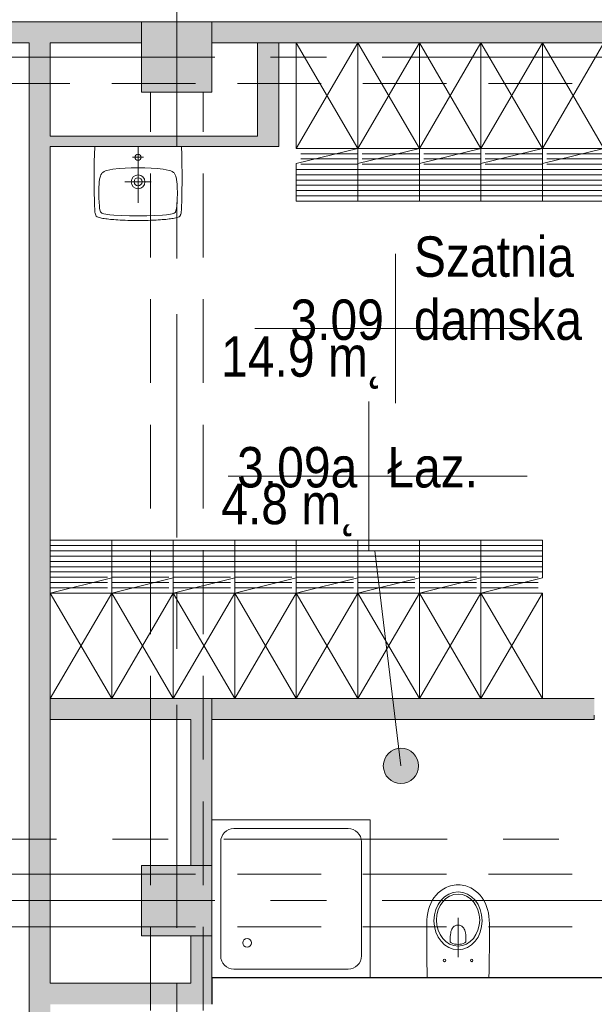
# Model space of a CAD drawing. Header units: centimetres. Extents: x -1737 to 22393, y -8842 to 3838.
# Tile 103 of 167: x -102 to 225, y 2269 to 2830. Entities that reach past the tile are written whole.
import ezdxf

# ---------------------------------------------------------------- set-up
doc = ezdxf.new("R2010")
doc.units = ezdxf.units.CM
doc.linetypes.add('Oś', pattern=[222.25, 127, -31.75, 31.75, -31.75])
doc.linetypes.add('Ukryte', pattern=[71.438, 47.625, -23.813])
for name, color, linetype, lineweight in [('A-AREA-IDEN', 2, 'Continuous', 13), ('A-DETL-HDLN', 90, 'Ukryte', 9), ('A-DETL-THIN', 151, 'Continuous', 9), ('A-WALL', 113, 'Continuous', 13), ('A-WALL-PATT', 111, 'Continuous', 13), ('I-FURN', 30, 'Continuous', 9), ('P-SANR-FIXT', 6, 'Continuous', 9), ('S-COLS', 52, 'Continuous', 13), ('S-GRID', 1, 'Continuous', 13)]:
    doc.layers.add(name, color=color, linetype=linetype, lineweight=lineweight)
doc.styles.add('Arial_7', font='arial.ttf', dxfattribs={"width": 0.85, "height": 23})

# ---------------------------------------------------------------- blocks, each defined once
blk = doc.blocks.new('M_Concrete-Square-Column - 400 x 400mm-1512407-3_piętro I __3_90 m_ - stan projektowany')
at = {"layer": 'S-COLS', "lineweight": 9}
blk.add_hatch(color=253, dxfattribs=at).paths.add_polyline_path([(20, -20), (20, 20), (-20, 20), (-20, -20), (11, -20)], flags=0)
for p, q in [((20, 20), (-20, 20)), ((-20, 20), (-20, -20)), ((20, -20), (20, 20)), ((-20, -20), (20, -20))]:
    blk.add_line(p, q, dxfattribs=at)
blk = doc.blocks.new('szafki szatniowe - szafki z siedziskiem-2320050-3_piętro I __3_90 m_ - stan projektowany')
at = {"layer": 'I-FURN'}
for p, q in [((-17.5, 90), (17.5, 90)), ((17.5, 90), (52.5, 90)), ((17.5, 60), (17.5, 90)), ((17.5, 90), (17.5, 68.63)), ((52.5, 90), (87.5, 90)), ((52.5, 60), (52.5, 90)), ((52.5, 90), (52.5, 68.63)), ((87.5, 90), (122.5, 90)), ((87.5, 60), (87.5, 90)), ((87.5, 90), (87.5, 68.63)), ((122.5, 90), (157.5, 90)), ((122.5, 60), (122.5, 90)), ((122.5, 90), (122.5, 68.63)), ((157.5, 90), (192.5, 90)), ((157.5, 60), (157.5, 90)), ((157.5, 90), (157.5, 68.63)), ((192.5, 90), (227.5, 90)), ((192.5, 60), (192.5, 90)), ((192.5, 90), (192.5, 68.63)), ((227.5, 90), (262.5, 90)), ((227.5, 60), (227.5, 90)), ((227.5, 90), (227.5, 68.63)), ((262.5, 90), (262.5, 68.63)), ((17.5, 87), (-17.5, 87)), ((52.5, 87), (17.5, 87)), ((87.5, 87), (52.5, 87)), ((122.5, 87), (87.5, 87)), ((157.5, 87), (122.5, 87)), ((192.5, 87), (157.5, 87)), ((227.5, 87), (192.5, 87)), ((262.5, 87), (227.5, 87)), ((17.5, 84), (-17.5, 84)), ((17.5, 81), (-17.5, 81)), ((52.5, 84), (17.5, 84)), ((52.5, 81), (17.5, 81)), ((87.5, 84), (52.5, 84)), ((87.5, 81), (52.5, 81)), ((122.5, 84), (87.5, 84)), ((122.5, 81), (87.5, 81)), ((157.5, 84), (122.5, 84)), ((157.5, 81), (122.5, 81)), ((192.5, 84), (157.5, 84)), ((192.5, 81), (157.5, 81)), ((227.5, 84), (192.5, 84)), ((227.5, 81), (192.5, 81)), ((262.5, 84), (227.5, 84)), ((262.5, 81), (227.5, 81)), ((17.5, 78), (-17.5, 78)), ((17.5, 75), (-17.5, 75)), ((52.5, 78), (17.5, 78)), ((52.5, 75), (17.5, 75)), ((87.5, 78), (52.5, 78)), ((87.5, 75), (52.5, 75)), ((122.5, 78), (87.5, 78)), ((122.5, 75), (87.5, 75)), ((157.5, 78), (122.5, 78)), ((157.5, 75), (122.5, 75)), ((192.5, 78), (157.5, 78)), ((192.5, 75), (157.5, 75)), ((227.5, 78), (192.5, 78)), ((227.5, 75), (192.5, 75)), ((262.5, 78), (227.5, 78)), ((262.5, 75), (227.5, 75)), ((17.5, 72), (-17.5, 72)), ((15, 69), (-17.5, 69)), ((-17.5, 60), (17.5, 68.63)), ((52.5, 72), (17.5, 72)), ((50, 69), (17.5, 69)), ((17.5, 60), (52.5, 68.63)), ((87.5, 72), (52.5, 72)), ((85, 69), (52.5, 69)), ((52.5, 60), (87.5, 68.63)), ((122.5, 72), (87.5, 72)), ((120, 69), (87.5, 69)), ((87.5, 60), (122.5, 68.63)), ((157.5, 72), (122.5, 72)), ((155, 69), (122.5, 69)), ((122.5, 60), (157.5, 68.63)), ((192.5, 72), (157.5, 72)), ((190, 69), (157.5, 69)), ((157.5, 60), (192.5, 68.63)), ((227.5, 72), (192.5, 72)), ((225, 69), (192.5, 69)), ((192.5, 60), (227.5, 68.63)), ((262.5, 72), (227.5, 72)), ((260, 69), (227.5, 69)), ((227.5, 60), (262.5, 68.63)), ((15, 66), (-17.5, 66)), ((15, 63), (-17.5, 63)), ((50, 66), (17.5, 66)), ((50, 63), (17.5, 63)), ((85, 66), (52.5, 66)), ((85, 63), (52.5, 63)), ((120, 66), (87.5, 66)), ((120, 63), (87.5, 63)), ((155, 66), (122.5, 66)), ((155, 63), (122.5, 63)), ((190, 66), (157.5, 66)), ((190, 63), (157.5, 63)), ((225, 66), (192.5, 66)), ((225, 63), (192.5, 63)), ((260, 66), (227.5, 66)), ((260, 63), (227.5, 63)), ((17.5, 0), (-17.5, 60)), ((17.5, 60), (-17.5, 0)), ((-17.5, 60), (17.5, 60)), ((52.5, 0), (17.5, 60)), ((52.5, 60), (17.5, 0)), ((17.5, 60), (52.5, 60)), ((17.5, 0), (17.5, 60)), ((17.5, 60), (17.5, 0)), ((87.5, 0), (52.5, 60)), ((87.5, 60), (52.5, 0)), ((52.5, 60), (87.5, 60)), ((52.5, 0), (52.5, 60)), ((52.5, 60), (52.5, 0)), ((122.5, 0), (87.5, 60)), ((122.5, 60), (87.5, 0)), ((87.5, 60), (122.5, 60)), ((87.5, 0), (87.5, 60)), ((87.5, 60), (87.5, 0)), ((157.5, 0), (122.5, 60)), ((157.5, 60), (122.5, 0)), ((122.5, 60), (157.5, 60)), ((122.5, 0), (122.5, 60)), ((122.5, 60), (122.5, 0)), ((192.5, 0), (157.5, 60)), ((192.5, 60), (157.5, 0)), ((157.5, 60), (192.5, 60)), ((157.5, 0), (157.5, 60)), ((157.5, 60), (157.5, 0)), ((227.5, 0), (192.5, 60)), ((227.5, 60), (192.5, 0)), ((192.5, 60), (227.5, 60)), ((192.5, 0), (192.5, 60)), ((192.5, 60), (192.5, 0)), ((262.5, 0), (227.5, 60)), ((262.5, 60), (227.5, 0)), ((227.5, 60), (262.5, 60)), ((227.5, 0), (227.5, 60)), ((227.5, 60), (227.5, 0)), ((262.5, 60), (262.5, 0))]:
    blk.add_line(p, q, dxfattribs=at)
blk = doc.blocks.new('brodzik natryskowy prostokątny1 - 90x90-V11-3_piętro I __3_90 m_ - stan projektowany')
at = {"layer": 'P-SANR-FIXT'}
for p, q in [((-70, -70), (-70, 20)), ((-57.5, 15), (7.5, 15)), ((-65, -57.5), (-65, 7.5)), ((15, 7.5), (15, -57.5)), ((7.5, -65), (-57.5, -65)), ((20, -70), (-70, -70))]:
    blk.add_line(p, q, dxfattribs=at)
blk.add_circle((0, 0), 2.5, dxfattribs=at)
for centre, start, end in [((-57.5, 7.5), 90, 180), ((7.5, 7.5), 360, 90), ((-57.5, -57.5), 180, 270), ((7.5, -57.5), 270, 0)]:
    blk.add_arc(centre, 7.5, start, end, dxfattribs=at)
blk = doc.blocks.new('Miska ustępowa Nova Pro - Type 1-2318455-3_piętro I __3_90 m_ - stan projektowany')
at = {"layer": 'P-SANR-FIXT'}
for p, q in [((1.98, 56.53), (1.27, 55.89)), ((2.72, 57.12), (1.98, 56.53)), ((3.54, 57.69), (2.72, 57.12)), ((4.37, 58.21), (3.54, 57.69)), ((5.26, 58.7), (4.37, 58.21)), ((6.17, 59.14), (5.26, 58.7)), ((7.14, 59.54), (6.17, 59.14)), ((8.15, 59.86), (7.14, 59.54)), ((9.18, 60.13), (8.15, 59.86)), ((10.24, 60.33), (9.18, 60.13)), ((11.35, 60.45), (10.24, 60.33)), ((12.51, 60.5), (11.35, 60.45)), ((13.65, 60.45), (12.51, 60.5)), ((14.76, 60.33), (13.65, 60.45)), ((15.82, 60.13), (14.76, 60.33)), ((16.85, 59.86), (15.82, 60.13)), ((17.86, 59.54), (16.85, 59.86)), ((18.83, 59.14), (17.86, 59.54)), ((19.74, 58.7), (18.83, 59.14)), ((20.63, 58.21), (19.74, 58.7)), ((21.46, 57.69), (20.63, 58.21)), ((22.28, 57.12), (21.46, 57.69)), ((23.02, 56.53), (22.28, 57.12)), ((23.73, 55.89), (23.02, 56.53)), ((-2.19, 51.57), (-3.03, 49.94)), ((-1.2, 53.13), (-2.19, 51.57)), ((-0.04, 54.56), (-1.2, 53.13)), ((1.27, 55.89), (-0.04, 54.56)), ((25.04, 54.56), (23.73, 55.89)), ((26.2, 53.13), (25.04, 54.56)), ((27.19, 51.57), (26.2, 53.13)), ((28.03, 49.94), (27.19, 51.57)), ((-4.31, 46.39), (-4.73, 44.49)), ((-3.74, 48.22), (-4.31, 46.39)), ((-3.03, 49.94), (-3.74, 48.22)), ((28.74, 48.22), (28.03, 49.94)), ((29.31, 46.39), (28.74, 48.22)), ((29.75, 44.49), (29.31, 46.39)), ((-5.24, 40.47), (-5.32, 38.35)), ((-5.05, 42.52), (-5.24, 40.47)), ((-4.73, 44.49), (-5.05, 42.52)), ((12.5, 19.27), (12.5, 41.76)), ((30.05, 42.52), (29.75, 44.49)), ((30.24, 40.47), (30.05, 42.52)), ((30.32, 38.35), (30.24, 40.47)), ((-5.32, 38.35), (-5.32, 30.86)), ((8.32, 33.08), (8.47, 33.91)), ((8.47, 33.91), (8.69, 34.65)), ((8.69, 34.65), (8.96, 35.27)), ((8.96, 35.27), (9.26, 35.81)), ((9.26, 35.81), (9.6, 36.26)), ((9.6, 36.26), (9.97, 36.6)), ((9.97, 36.6), (10.37, 36.9)), ((10.37, 36.9), (10.79, 37.14)), ((10.79, 37.14), (11.21, 37.32)), ((11.21, 37.32), (11.62, 37.44)), ((11.62, 37.44), (12.51, 37.54)), ((12.51, 37.54), (13.38, 37.44)), ((13.38, 37.44), (13.8, 37.32)), ((13.8, 37.32), (14.24, 37.14)), ((14.24, 37.14), (14.63, 36.9)), ((14.63, 36.9), (15.03, 36.6)), ((15.03, 36.6), (15.4, 36.26)), ((15.4, 36.26), (15.74, 35.81)), ((15.74, 35.81), (16.04, 35.27)), ((16.04, 35.27), (16.31, 34.65)), ((16.31, 34.65), (16.53, 33.91)), ((16.53, 33.91), (16.71, 33.08)), ((30.32, 30.86), (30.32, 38.35)), ((-5.32, 30.86), (-5.29, 23.28)), ((8.05, 29.8), (8.1, 31.03)), ((8.05, 28.44), (8.05, 29.8)), ((8.1, 28.12), (8.05, 28.44)), ((8.1, 31.03), (8.2, 32.11)), ((8.22, 27.82), (8.1, 28.12)), ((8.2, 32.11), (8.32, 33.08)), ((16.71, 33.08), (16.83, 32.11)), ((16.93, 28.12), (16.78, 27.82)), ((16.83, 32.11), (16.9, 31.03)), ((16.9, 31.03), (16.95, 29.8)), ((16.95, 28.44), (16.93, 28.12)), ((16.95, 29.8), (16.95, 28.44)), ((30.29, 23.28), (30.32, 30.86)), ((-5.29, 23.28), (-5.24, 19.44)), ((8.42, 27.58), (8.22, 27.82)), ((8.67, 27.4), (8.42, 27.58)), ((9.6, 27.06), (8.67, 27.4)), ((10.56, 26.79), (9.6, 27.06)), ((11.53, 26.64), (10.56, 26.79)), ((12.51, 26.59), (11.53, 26.64)), ((13.47, 26.64), (12.51, 26.59)), ((14.44, 26.79), (13.47, 26.64)), ((15.4, 27.06), (14.44, 26.79)), ((16.34, 27.4), (15.4, 27.06)), ((16.58, 27.58), (16.34, 27.4)), ((16.78, 27.82), (16.58, 27.58)), ((30.27, 19.44), (30.29, 23.28)), ((-5.24, 19.44), (-5.2, 15.52)), ((30.22, 15.52), (30.27, 19.44)), ((-5.2, 15.52), (-5.15, 11.54)), ((-5.15, 11.54), (-5.05, 7.5)), ((30.05, 7.5), (30.15, 11.54)), ((30.15, 11.54), (30.22, 15.52))]:
    blk.add_line(p, q, dxfattribs=at)
for centre in [(4.76, 17.5), (20.24, 17.5)]:
    blk.add_circle(centre, 0.752, dxfattribs=at)
for centre, major_axis, ratio in [((12.5, 40.01), (0, 16.5), 0.830338), ((12.5, 40.42), (0, 14.8), 0.83084)]:
    blk.add_ellipse(centre, major_axis=major_axis, ratio=ratio, dxfattribs=at)
blk = doc.blocks.new('Umywalka koło Nova Pro - Pro 50-2032496-3_piętro I __3_90 m_ - stan projektowany')
at = {"layer": 'P-SANR-FIXT'}
for p, q in [((2.3, 44.76), (3.66, 44.84)), ((3.66, 44.84), (2.3, 44.76)), ((3.66, 44.84), (5.12, 44.89)), ((5.12, 44.89), (3.66, 44.84)), ((5.12, 44.89), (6.72, 44.95)), ((6.72, 44.95), (5.12, 44.89)), ((6.72, 44.95), (8.45, 44.97)), ((8.45, 44.97), (6.72, 44.95)), ((8.45, 44.97), (10.4, 45)), ((10.4, 45), (8.45, 44.97)), ((10.4, 45), (14.63, 45)), ((14.63, 45), (10.4, 45)), ((14.63, 45), (16.55, 44.97)), ((16.55, 44.97), (14.63, 45)), ((16.55, 44.97), (18.31, 44.95)), ((18.31, 44.95), (16.55, 44.97)), ((18.31, 44.95), (19.88, 44.89)), ((19.88, 44.89), (18.31, 44.95)), ((19.88, 44.89), (21.34, 44.84)), ((21.34, 44.84), (19.88, 44.89)), ((21.34, 44.84), (22.7, 44.76)), ((22.7, 44.76), (21.34, 44.84)), ((-12.16, 38.58), (-12.14, 39.22)), ((-12.14, 39.22), (-12.08, 39.81)), ((-12.08, 39.81), (-12, 40.37)), ((-12, 40.37), (-11.92, 40.87)), ((-11.92, 40.87), (-11.82, 41.38)), ((-11.82, 41.38), (-11.71, 41.67)), ((-11.6, 41.96), (-11.79, 41.38)), ((-11.71, 41.67), (-11.6, 41.96)), ((-11.6, 41.96), (-11.26, 42.47)), ((-11.26, 42.47), (-11.6, 41.96)), ((-11.26, 42.47), (-10.8, 42.84)), ((-10.8, 42.84), (-11.26, 42.47)), ((-10.8, 42.84), (-10.24, 43.11)), ((-10.24, 43.11), (-10.8, 42.84)), ((-10.24, 43.11), (-9.61, 43.32)), ((-9.61, 43.32), (-10.24, 43.11)), ((-9.61, 43.32), (-8.94, 43.51)), ((-8.94, 43.51), (-9.61, 43.32)), ((-9.21, 39.03), (-9.05, 39.59)), ((-9.05, 39.59), (-8.86, 40.1)), ((-8.94, 43.51), (-8.25, 43.64)), ((-8.25, 43.64), (-8.94, 43.51)), ((-8.86, 40.1), (-8.7, 40.34)), ((-8.7, 40.34), (-8.51, 40.55)), ((-8.51, 40.55), (-8.03, 40.85)), ((-8.25, 43.64), (-7.5, 43.8)), ((-7.5, 43.8), (-8.25, 43.64)), ((-8.03, 40.85), (-7.53, 41.06)), ((-7.53, 41.06), (-6.97, 41.22)), ((-7.5, 43.8), (-6.73, 43.91)), ((-6.73, 43.91), (-7.5, 43.8)), ((-6.97, 41.22), (-5.88, 41.43)), ((-6.73, 43.91), (-5.93, 44.04)), ((-5.93, 44.04), (-6.73, 43.91)), ((-5.93, 44.04), (-5.1, 44.15)), ((-5.1, 44.15), (-5.93, 44.04)), ((-5.88, 41.43), (-3.64, 41.75)), ((-5.1, 44.15), (-4.2, 44.25)), ((-4.2, 44.25), (-5.1, 44.15)), ((-4.2, 44.25), (-3.27, 44.36)), ((-3.27, 44.36), (-4.2, 44.25)), ((-3.64, 41.75), (-1.4, 41.94)), ((-3.27, 44.36), (-2.28, 44.44)), ((-2.28, 44.44), (-3.27, 44.36)), ((-2.28, 44.44), (-1.24, 44.52)), ((-1.24, 44.52), (-2.28, 44.44)), ((-1.4, 41.94), (3.1, 42.18)), ((-1.24, 44.52), (-0.15, 44.63)), ((-0.15, 44.63), (-1.24, 44.52)), ((-0.15, 44.63), (1.05, 44.71)), ((1.05, 44.71), (-0.15, 44.63)), ((1.05, 44.71), (2.3, 44.76)), ((2.3, 44.76), (1.05, 44.71)), ((3.1, 42.18), (7.6, 42.31)), ((7.6, 42.31), (9.86, 42.39)), ((9.86, 42.39), (11.04, 42.42)), ((11.04, 42.42), (11.7, 42.42)), ((11.7, 42.42), (12.5, 42.44)), ((12.5, 42.44), (13.3, 42.42)), ((13.3, 42.42), (13.99, 42.42)), ((13.99, 42.42), (15.14, 42.39)), ((15.14, 42.39), (17.4, 42.31)), ((17.4, 42.31), (21.9, 42.18)), ((21.9, 42.18), (26.4, 41.94)), ((22.7, 44.76), (23.98, 44.71)), ((23.98, 44.71), (22.7, 44.76)), ((23.98, 44.71), (25.15, 44.63)), ((25.15, 44.63), (23.98, 44.71)), ((25.15, 44.63), (26.24, 44.52)), ((26.24, 44.52), (25.15, 44.63)), ((26.24, 44.52), (27.31, 44.44)), ((27.31, 44.44), (26.24, 44.52)), ((26.4, 41.94), (28.64, 41.75)), ((27.31, 44.44), (28.29, 44.36)), ((28.29, 44.36), (27.31, 44.44)), ((28.29, 44.36), (29.23, 44.25)), ((29.23, 44.25), (28.29, 44.36)), ((28.64, 41.75), (30.88, 41.43)), ((29.23, 44.25), (30.1, 44.15)), ((30.1, 44.15), (29.23, 44.25)), ((30.1, 44.15), (30.93, 44.04)), ((30.93, 44.04), (30.1, 44.15)), ((30.88, 41.43), (31.97, 41.22)), ((30.93, 44.04), (31.76, 43.91)), ((31.76, 43.91), (30.93, 44.04)), ((31.76, 43.91), (32.5, 43.8)), ((32.5, 43.8), (31.76, 43.91)), ((31.97, 41.22), (32.53, 41.06)), ((32.5, 43.8), (33.25, 43.64)), ((33.25, 43.64), (32.5, 43.8)), ((32.53, 41.06), (33.06, 40.85)), ((33.06, 40.85), (33.54, 40.55)), ((33.25, 43.64), (33.97, 43.51)), ((33.97, 43.51), (33.25, 43.64)), ((33.54, 40.55), (33.73, 40.34)), ((33.73, 40.34), (33.86, 40.1)), ((33.86, 40.1), (34.07, 39.59)), ((33.97, 43.51), (34.63, 43.32)), ((34.63, 43.32), (33.97, 43.51)), ((34.07, 39.59), (34.21, 39.03)), ((34.63, 43.32), (35.24, 43.11)), ((35.24, 43.11), (34.63, 43.32)), ((35.24, 43.11), (35.8, 42.84)), ((35.8, 42.84), (35.24, 43.11)), ((35.8, 42.84), (36.28, 42.47)), ((36.28, 42.47), (35.8, 42.84)), ((36.28, 42.47), (36.6, 41.96)), ((36.6, 41.96), (36.28, 42.47)), ((36.6, 41.96), (36.82, 41.38)), ((36.82, 41.38), (36.92, 40.87)), ((36.92, 40.87), (37.03, 40.37)), ((37.03, 40.37), (37.08, 39.81)), ((37.08, 39.81), (37.14, 39.22)), ((37.14, 39.22), (37.16, 38.58)), ((-12.35, 33.65), (-12.32, 34.43)), ((-12.35, 32.88), (-12.35, 33.65)), ((-12.32, 34.43), (-12.3, 35.17)), ((-12.3, 35.17), (-12.27, 35.89)), ((-12.27, 35.89), (-12.24, 36.61)), ((-12.24, 36.61), (-12.22, 37.28)), ((-12.22, 37.28), (-12.19, 37.94)), ((-12.19, 37.94), (-12.16, 38.58)), ((-9.79, 32.32), (-9.71, 34.56)), ((-9.71, 34.56), (-9.53, 36.82)), ((-9.53, 36.82), (-9.39, 37.94)), ((-9.39, 37.94), (-9.21, 39.03)), ((12.5, 3), (12.5, 35)), ((34.21, 39.03), (34.39, 37.94)), ((34.39, 37.94), (34.53, 36.82)), ((34.53, 36.82), (34.71, 34.56)), ((34.71, 34.56), (34.82, 32.32)), ((37.16, 38.58), (37.19, 37.94)), ((37.19, 37.94), (37.22, 37.28)), ((37.22, 37.28), (37.24, 36.61)), ((37.24, 36.61), (37.27, 35.89)), ((37.27, 35.89), (37.3, 35.17)), ((37.3, 35.17), (37.32, 34.43)), ((37.32, 34.43), (37.35, 33.65)), ((37.35, 33.65), (37.35, 32.88)), ((-12.46, 27.5), (-12.43, 28.46)), ((-12.43, 29.39), (-12.4, 30.3)), ((-12.43, 28.46), (-12.43, 29.39)), ((-12.4, 30.88), (-12.38, 32.06)), ((-12.4, 30.3), (-12.4, 30.88)), ((-12.38, 32.06), (-12.35, 32.88)), ((-9.84, 30.06), (-9.79, 32.32)), ((-9.76, 25.56), (-9.84, 30.06)), ((34.84, 30.06), (34.76, 25.56)), ((34.82, 32.32), (34.84, 30.06)), ((37.35, 32.88), (37.38, 32.06)), ((37.38, 32.06), (37.4, 30.88)), ((37.4, 30.88), (37.43, 30.3)), ((37.43, 30.3), (37.43, 29.39)), ((37.43, 29.39), (37.46, 28.46)), ((37.46, 28.46), (37.46, 27.5)), ((-12.51, 21.3), (-12.48, 23.13)), ((-12.48, 24.81), (-12.46, 26.49)), ((-12.48, 23.13), (-12.48, 24.81)), ((-12.46, 26.49), (-12.46, 27.5)), ((-9.74, 24.87), (-9.76, 25.56)), ((-9.71, 24.55), (-9.74, 24.87)), ((-9.69, 24.15), (-9.71, 24.55)), ((-9.61, 23.27), (-9.69, 24.15)), ((-9.37, 21.54), (-9.61, 23.27)), ((20.01, 23), (5.01, 23)), ((34.63, 23.27), (34.37, 21.54)), ((34.69, 24.15), (34.63, 23.27)), ((34.71, 24.55), (34.69, 24.15)), ((34.74, 24.87), (34.71, 24.55)), ((34.76, 25.56), (34.74, 24.87)), ((37.46, 27.5), (37.48, 26.49)), ((37.48, 26.49), (37.48, 24.81)), ((37.48, 24.81), (37.51, 23.13)), ((37.51, 23.13), (37.51, 19.27)), ((-12.48, 19.27), (-12.51, 21.3)), ((-12.48, 16.98), (-12.48, 19.27)), ((-12.45, 14.35), (-12.48, 16.98)), ((-8.91, 19.86), (-9.37, 21.54)), ((-8.62, 19.03), (-8.91, 19.86)), ((-8.19, 18.26), (-8.62, 19.03)), ((-7.93, 17.91), (-8.19, 18.26)), ((-7.61, 17.62), (-7.93, 17.91)), ((-6.89, 17.14), (-7.61, 17.62)), ((-6.09, 16.8), (-6.89, 17.14)), ((31.89, 17.14), (31.09, 16.8)), ((32.61, 17.62), (31.89, 17.14)), ((32.93, 17.91), (32.61, 17.62)), ((33.19, 18.26), (32.93, 17.91)), ((33.62, 19.03), (33.19, 18.26)), ((33.91, 19.86), (33.62, 19.03)), ((34.37, 21.54), (33.91, 19.86)), ((37.48, 16.98), (37.45, 14.35)), ((37.51, 19.27), (37.48, 16.98)), ((-12.4, 11.28), (-12.45, 14.35)), ((-12.32, 7.58), (-12.4, 11.28)), ((-5.24, 16.53), (-6.09, 16.8)), ((-3.53, 16.16), (-5.24, 16.53)), ((-1.83, 15.89), (-3.53, 16.16)), ((1.66, 15.49), (-1.83, 15.89)), ((5.15, 15.2), (1.66, 15.49)), ((8.64, 15.06), (5.15, 15.2)), ((10.37, 15.01), (8.64, 15.06)), ((14.63, 15.01), (10.37, 15.01)), ((16.36, 15.06), (14.63, 15.01)), ((19.88, 15.2), (16.36, 15.06)), ((23.34, 15.49), (19.88, 15.2)), ((26.83, 15.89), (23.34, 15.49)), ((28.56, 16.16), (26.83, 15.89)), ((30.26, 16.53), (28.56, 16.16)), ((31.09, 16.8), (30.26, 16.53)), ((37.4, 11.28), (37.32, 7.58)), ((37.45, 14.35), (37.4, 11.28)), ((-12.19, 3), (-12.32, 7.58)), ((15.72, 9.02), (9.46, 9.02)), ((37.32, 7.58), (37.19, 3))]:
    blk.add_line(p, q, dxfattribs=at)
for centre, radius in [((12.51, 23), 3.92), ((12.51, 23), 2.28), ((12.5, 9.02), 1.72)]:
    blk.add_circle(centre, radius, dxfattribs=at)
blk = doc.blocks.new('METKA_POMIESZCZENIA2 - Rozbudowana krótka - bez ramki-2403173-3_piętro I __3_90 m_ - stan projektowany')
at = {"layer": 'A-AREA-IDEN'}
for p, q in [((0, 0.425), (0, 0)), ((0.0976, 0), (-0.8, 0)), ((-0.8, 0), (0.8, 0)), ((0, 0), (0, -0.425))]:
    blk.add_line(p, q, dxfattribs=at)
blk = doc.blocks.new('METKA_POMIESZCZENIA2 - Rozbudowana - bez ramki-2396678-3_piętro I __3_90 m_ - stan projektowany')
at = {"layer": 'A-AREA-IDEN'}
for p, q in [((0, 0.425), (0, 0)), ((0.0976, 0), (-0.8, 0)), ((-0.8, 0), (0.9, 0)), ((0, 0), (0, -0.425))]:
    blk.add_line(p, q, dxfattribs=at)

msp = doc.modelspace()

# ---------------------------------------------------------------- hatches: boundary and pattern name
at = {"layer": 'A-AREA-IDEN'}
h = msp.add_hatch(color=256, dxfattribs=at)
edge = h.paths.add_edge_path(flags=0)
edge.add_arc((114.87, 2405.01), 10, 0, 360)
at = {"layer": 'A-WALL-PATT', "lineweight": 5}
h = msp.add_hatch(color=254, dxfattribs=at)
h.paths.add_polyline_path([(-567.62, 2816.33), (-32.62, 2816.33), (-32.62, 2828.33), (-567.62, 2828.33)], flags=0)
h.paths.add_polyline_path([(335.38, 2816.33), (335.38, 2828.33), (7.38, 2828.33), (7.38, 2816.33), (190.54, 2816.33)], flags=0)
for points in [[(-84.62, 2793.33), (-84.62, 2816.33), (-96.62, 2816.33), (-96.62, 2793.33), (-92.69, 2793.33)], [(45.38, 2793.33), (45.38, 2816.33), (33.38, 2816.33), (33.38, 2793.33)], [(-96.62, 1845.33), (-84.62, 1845.33), (-84.62, 2793.33), (-96.62, 2793.33), (-96.62, 1922.92)], [(33.38, 2757.33), (45.38, 2757.33), (45.38, 2793.33), (33.38, 2793.33), (33.38, 2763.33)]]:
    msp.add_hatch(color=254, dxfattribs=at).paths.add_polyline_path(points, flags=0)
at = {"layer": 'A-WALL-PATT'}
for points in [[(-84.62, 2757.33), (33.38, 2757.33), (33.38, 2763.33), (-84.62, 2763.33)], [(-84.62, 2431.33), (7.38, 2431.33), (7.38, 2443.33), (-84.62, 2443.33)], [(-84.62, 2269.33), (-4.62, 2269.33), (-4.62, 2281.33), (-84.62, 2281.33)]]:
    msp.add_hatch(color=9, dxfattribs=at).paths.add_polyline_path(points, flags=0)
h = msp.add_hatch(color=9, dxfattribs=at)
h.paths.add_polyline_path([(224.88, 2431.33), (224.88, 2443.33), (7.38, 2443.33), (7.38, 2431.33)], flags=0)
h.paths.add_polyline_path([(328.43, 2431.33), (335.38, 2431.33), (335.38, 2443.33), (315.88, 2443.33), (315.88, 2431.33)], flags=0)
h = msp.add_hatch(color=9, dxfattribs=at)
h.paths.add_polyline_path([(7.38, 2269.33), (7.38, 2308.33), (-4.62, 2308.33), (-4.62, 2269.33)], flags=0)
h.paths.add_polyline_path([(0.74, 2348.33), (7.38, 2348.33), (7.38, 2431.33), (-4.62, 2431.33), (-4.62, 2348.33)], flags=0)

# ---------------------------------------------------------------- linework, layer by layer
at = {"layer": 'A-AREA-IDEN'}
msp.add_line((114.87, 2405.01), (100.12, 2527.38), dxfattribs=at)
msp.add_circle((114.87, 2405.01), 10, dxfattribs=at)
at = {"layer": 'A-DETL-HDLN'}
for p, q in [((-1192.62, 2828.33), (1167.38, 2828.33)), ((-1192.62, 2828.33), (1167.38, 2828.33)), ((-1192.62, 2793.33), (1167.38, 2793.33)), ((-1192.62, 2793.33), (1167.38, 2793.33)), ((-27.62, 408.33), (-27.62, 2788.33)), ((-27.62, 408.33), (-27.62, 2788.33)), ((2.38, 408.33), (2.38, 2788.33)), ((2.38, 408.33), (2.38, 2788.33)), ((-1192.62, 2343.33), (1167.38, 2343.33)), ((-1192.62, 2343.33), (1167.38, 2343.33)), ((-1192.62, 2313.33), (1167.38, 2313.33)), ((-1192.62, 2313.33), (1167.38, 2313.33))]:
    msp.add_line(p, q, dxfattribs=at)
at = {"layer": 'A-DETL-THIN'}
for p, q in [((-27.62, 2348.33), (-27.62, 2431.33)), ((-27.62, 2348.33), (-27.62, 2431.33)), ((-84.62, 2343.33), (-32.62, 2343.33)), ((-84.62, 2343.33), (-32.62, 2343.33)), ((-32.62, 2313.33), (-84.62, 2313.33)), ((-32.62, 2313.33), (-84.62, 2313.33)), ((-27.62, 2281.33), (-27.62, 2308.33)), ((-27.62, 2281.33), (-27.62, 2308.33))]:
    msp.add_line(p, q, dxfattribs=at)
at = {"layer": 'A-WALL', "lineweight": 9}
for p, q in [((-32.62, 2828.33), (-592.62, 2828.33)), ((347.38, 2828.33), (7.38, 2828.33)), ((-96.62, 2816.33), (-592.62, 2816.33)), ((-96.62, 2204.33), (-96.62, 2816.33)), ((-32.62, 2816.33), (-84.62, 2816.33)), ((-84.62, 2763.33), (-84.62, 2816.33)), ((335.38, 2816.33), (7.38, 2816.33)), ((33.38, 2763.33), (33.38, 2816.33)), ((45.38, 2757.33), (45.38, 2816.33)), ((33.38, 2763.33), (-84.62, 2763.33)), ((-84.62, 2281.33), (-84.62, 2757.33)), ((-84.62, 2757.33), (45.38, 2757.33)), ((224.88, 2443.33), (-84.62, 2443.33)), ((7.38, 2443.33), (7.38, 2348.33)), ((224.88, 2431.33), (224.88, 2433.83)), ((-84.62, 2431.33), (-4.62, 2431.33)), ((-4.62, 2431.33), (-4.62, 2348.33)), ((7.38, 2431.33), (224.88, 2431.33)), ((-4.62, 2308.33), (-4.62, 2281.33)), ((7.38, 2284.33), (7.38, 2308.33)), ((-4.62, 2281.33), (-84.62, 2281.33))]:
    msp.add_line(p, q, dxfattribs=at)
at = {"layer": 'A-WALL', "color": 250, "lineweight": 25}
for p, q in [((335.38, 2284.33), (7.38, 2284.33)), ((7.38, 2284.33), (7.38, 2269.33))]:
    msp.add_line(p, q, dxfattribs=at)
at = {"layer": 'S-GRID', "linetype": 'Oś'}
for p, q in [((-12.62, 2884.27), (-12.62, 27.13)), ((1342.46, 2808.33), (-1368.76, 2808.33)), ((-1319.27, 2363.33), (1774.38, 2363.33)), ((1342.46, 2328.33), (-1368.76, 2328.33))]:
    msp.add_line(p, q, dxfattribs=at)

# ---------------------------------------------------------------- block references
at = {"layer": 'A-AREA-IDEN', "xscale": 99.99999999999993, "yscale": 99.99999999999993, "zscale": 99.99999999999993}
msp.add_blockref('METKA_POMIESZCZENIA2 - Rozbudowana krótka - bez ramki-2403173-3_piętro I __3_90 m_ - stan projektowany', (111.83, 2653.83), dxfattribs=at)
at = {"layer": 'A-AREA-IDEN', "color": 0, "xscale": 99.99999999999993, "yscale": 99.99999999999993, "zscale": 99.99999999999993}
msp.add_blockref('METKA_POMIESZCZENIA2 - Rozbudowana - bez ramki-2396678-3_piętro I __3_90 m_ - stan projektowany', (96.7, 2569.88), dxfattribs=at)
at = {"layer": 'I-FURN', "rotation": 180}
msp.add_blockref('szafki szatniowe - szafki z siedziskiem-2320050-3_piętro I __3_90 m_ - stan projektowany', (317.88, 2816.33), dxfattribs=at)
at = {"layer": 'I-FURN'}
msp.add_blockref('szafki szatniowe - szafki z siedziskiem-2320050-3_piętro I __3_90 m_ - stan projektowany', (-67.12, 2443.33), dxfattribs=at)
at = {"layer": 'P-SANR-FIXT', "rotation": 180}
for name, p in [('Umywalka koło Nova Pro - Pro 50-2032496-3_piętro I __3_90 m_ - stan projektowany', (-22.12, 2760.33)), ('brodzik natryskowy prostokątny1 - 90x90-V11-3_piętro I __3_90 m_ - stan projektowany', (27.38, 2304.33))]:
    msp.add_blockref(name, p, dxfattribs=at)
at = {"layer": 'P-SANR-FIXT'}
msp.add_blockref('Miska ustępowa Nova Pro - Type 1-2318455-3_piętro I __3_90 m_ - stan projektowany', (134.88, 2276.83), dxfattribs=at)
at = {"layer": 'S-COLS', "lineweight": 9}
for p in [(-12.62, 2808.33), (-12.62, 2328.33)]:
    msp.add_blockref('M_Concrete-Square-Column - 400 x 400mm-1512407-3_piętro I __3_90 m_ - stan projektowany', p, dxfattribs=at)

# ---------------------------------------------------------------- texts
at = {"layer": 'A-AREA-IDEN', "color": 0, "char_height": 23, "line_spacing_factor": 0.936439, "style": 'Arial_7'}
for s, insert, width, attachment_point in [('\\pxt3.69565,7.3913,11.08696,14.78261,18.47826,22.17391,25.86957,29.56522,33.26087,36.95652,40.65217,44.34783,48.04348,51.73913,55.43478,59.13043,62.82609,66.52174,70.21739,73.91304,77.6087,81.30435,85,88.69565,92.3913,96.08696,99.78261,103.47826,107.17391,110.86957,114.56522,118.26087;{Szatnia\\Pdamska}', (122.26, 2647.05), 95.625, 7), ('\\pxqr,t3.69565,7.3913,11.08696,14.78261,18.47826,22.17391,25.86957,29.56522,33.26087,36.95652,40.65217,44.34783,48.04348,51.73913,55.43478,59.13043,62.82609,66.52174,70.21739,73.91304,77.6087,81.30435,85,88.69565,92.3913,96.08696,99.78261,103.47826,107.17391,110.86957,114.56522,118.26087;{3.09}', (105.18, 2647.05), 52.87, 9), ('\\pt84.99995,169.9999,255.00008,340.00003,424.99998,509.99993,595.00011,680.00006,765.00001,849.99996,934.99991,1020.00009,1105.00004,1189.99999,1274.99994,1359.99989,1445.00007,1530.00002,1614.99997,1699.99992,1785.0001,1870.00005,1955,2039.99995,2124.9999,2210.00008,2295.00003,2379.99998,2464.99993,2550.00011,2635.00006,2720.00001;14.9 m˛', (105.18, 2649.43), 91.63, 3), ('\\pt84.99995,169.9999,255.00008,340.00003,424.99998,509.99993,595.00011,680.00006,765.00001,849.99996,934.99991,1020.00009,1105.00004,1189.99999,1274.99994,1359.99989,1445.00007,1530.00002,1614.99997,1699.99992,1785.0001,1870.00005,1955,2039.99995,2124.9999,2210.00008,2295.00003,2379.99998,2464.99993,2550.00011,2635.00006,2720.00001;Łaz.', (107.13, 2563.1), 51.765, 7), ('\\pxqr,t3.69565,7.3913,11.08696,14.78261,18.47826,22.17391,25.86957,29.56522,33.26087,36.95652,40.65217,44.34783,48.04348,51.73913,55.43478,59.13043,62.82609,66.52174,70.21739,73.91304,77.6087,81.30435,85,88.69565,92.3913,96.08696,99.78261,103.47826,107.17391,110.86957,114.56522,118.26087;{3.09a}', (90.05, 2563.1), 68, 9), ('\\pt84.99995,169.9999,255.00008,340.00003,424.99998,509.99993,595.00011,680.00006,765.00001,849.99996,934.99991,1020.00009,1105.00004,1189.99999,1274.99994,1359.99989,1445.00007,1530.00002,1614.99997,1699.99992,1785.0001,1870.00005,1955,2039.99995,2124.9999,2210.00008,2295.00003,2379.99998,2464.99993,2550.00011,2635.00006,2720.00001;4.8 m˛', (90.05, 2565.49), 76.5, 3)]:
    msp.add_mtext(s, dxfattribs=dict(at, insert=insert, width=width, attachment_point=attachment_point))

doc.saveas('drawing.dxf')
